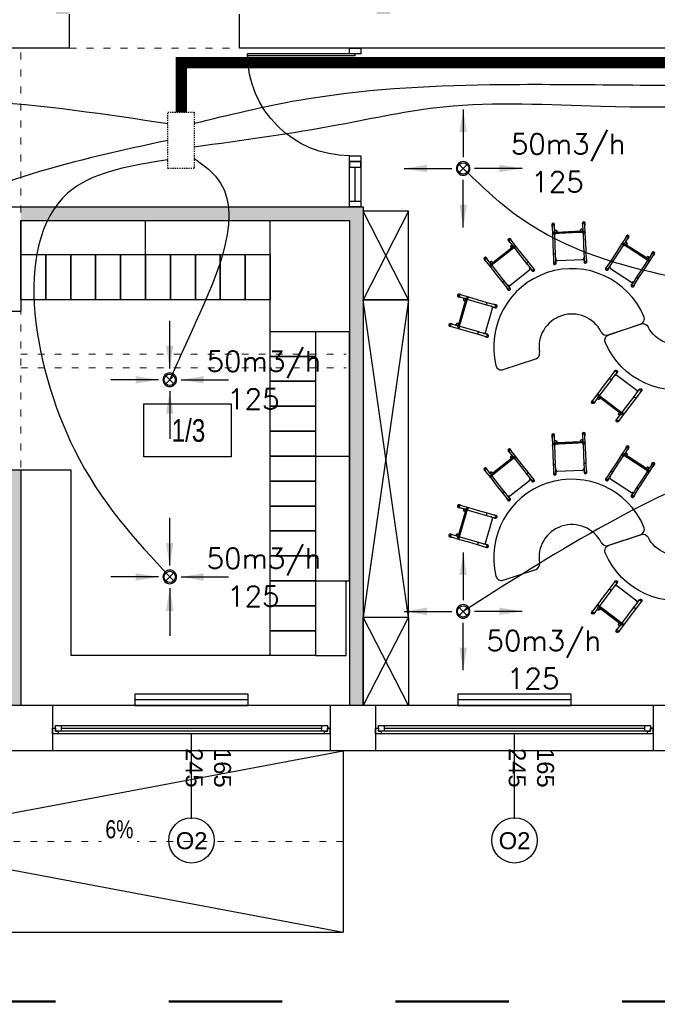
# Model space of a CAD drawing. Header units: millimetres. Extents: x 3698380 to 4312681, y 939872 to 1104488.
# Tile 79 of 93: x 4193178 to 4198804, y 1039194 to 1047880. Entities that reach past the tile are written whole.
import ezdxf
from ezdxf.enums import TextEntityAlignment as Align

# ---------------------------------------------------------------- set-up
doc = ezdxf.new("R2010")
doc.units = ezdxf.units.MM
doc.header["$LTSCALE"] = 10
doc.linetypes.add('1', pattern=[2, 1, -1])
doc.linetypes.add('ACAD_ISO03W100', pattern=[30, 12, -18])
for name, color, linetype in [('! IS_GAZ_opisy', 7, 'Continuous'), ('_wytyczne ele', 6, 'Continuous'), ('A_bloki', 252, 'Continuous'), ('A_kreskowanie', 8, 'Continuous'), ('A_opis', 6, 'Continuous'), ('A_opis_pom', 3, 'Continuous'), ('A_sc_istn', 252, 'Continuous'), ('A_sc_proj', 2, 'Continuous'), ('A_stolarka', 252, 'Continuous'), ('A_wymiary', 1, 'Continuous'), ('FLUID-N1', 7, 'Continuous'), ('FLUID-N1-200-ARRGR', 7, 'Continuous'), ('FLUID-W1', 7, 'Continuous'), ('FLUID-W1-200-ARRGR', 7, 'Continuous'), ('Went_wywiew', 1, '1')]:
    doc.layers.add(name, color=color, linetype=linetype)
for name, color, linetype, lineweight in [('0 20 cienka', 8, 'Continuous', 20), ('HVAC_n1', 5, 'Continuous', 30), ('HVAC_opis_woda', 4, 'Continuous', 13), ('HVAC_w1', 1, 'Continuous', 30), ('HVAC_zakres_opracowania', 1, '1', 50)]:
    doc.layers.add(name, color=color, linetype=linetype, lineweight=lineweight)
doc.styles.add('FDBES', font='simplex.shx')
doc.styles.add('OPIS1', font='ROMANS.SHX', dxfattribs={"width": 0.8})
doc.styles.get("Standard").update_dxf_attribs({"font": 'arial.ttf'})
doc.styles.add('Strzałki', font='ic-isocp.shx', dxfattribs={"width": 0.8})
doc.linetypes.add('TRACKS', pattern='A,0.15,[130,ltypeshp.shx,S=0.25,R=0,X=0,Y=0],0.15', length=0.3)
doc.dimstyles.new('FDBES', dxfattribs={"dimscale": 50, "dimtxt": 4, "dimasz": 2.5, "dimexe": 0.8, "dimexo": 2, "dimgap": 1, "dimtad": 1, "dimdsep": 46, "dimtxsty": 'FDBES', "dimcen": 2.5, "dimclrd": 4, "dimclre": 5, "dimadec": 0, "dimazin": 0, "dimtfac": 1, "dimtmove": 0, "dimatfit": 3, "dimfxl": 1, "dimarcsym": 0})

# ---------------------------------------------------------------- blocks, each defined once
blk = doc.blocks.new('*U462')
at = {"color": 252}
for p, q in [((-95, 20), (-100, 20)), ((-97.5, 15), (-97.5, 17.5)), ((-97.5, 17.5), (-95, 17.5)), ((-92.5, 17.5), (-97.5, 17.5)), ((-97.5, 17.5), (-97.5, 12.5)), ((-95, 17.5), (-95, 20)), ((140, 20), (-95, 20)), ((-92.5, 12.5), (-92.5, 17.5)), ((137.5, 17.5), (-92.5, 17.5)), ((142.5, 17.5), (137.5, 17.5)), ((137.5, 17.5), (137.5, 12.5)), ((145, 20), (140, 20)), ((140, 20), (140, 17.5)), ((140, 17.5), (142.5, 17.5)), ((142.5, 17.5), (142.5, 15)), ((142.5, 12.5), (142.5, 17.5)), ((-100, 15), (-97.5, 15)), ((-97.5, 12.5), (-92.5, 12.5)), ((-92.5, 15), (137.5, 15)), ((-92.5, 12.5), (137.5, 12.5)), ((-92.5, 12.5), (137.5, 12.5)), ((137.5, 12.5), (142.5, 12.5)), ((142.5, 15), (145, 15))]:
    blk.add_line(p, q, dxfattribs=at)
for points in [[(-100, 20), (-100, 15), (-97.5, 15)], [(145, 20), (145, 14.99), (142.5, 15)]]:
    blk.add_lwpolyline(points, dxfattribs=at)
blk = doc.blocks.new('*U338')
at = {"color": 252}
blk.add_lwpolyline([(75, 0), (0, 0)], dxfattribs=at)
for tag, p in [('S', (30, 5)), ('H', (30, -20))]:
    blk.add_attdef(tag, text='', height=15, dxfattribs=at).set_placement(p, align=Align.CENTER)
blk = doc.blocks.new('jndf')
at = {"layer": 'A_stolarka', "ltscale": 2}
for p, q in [((6685.7, -1555593.7), (6685.7, -1556543.7)), ((6685.7, -1555593.7), (6705.7, -1555593.7)), ((6705.7, -1555593.7), (6705.7, -1556543.7))]:
    blk.add_line(p, q, dxfattribs=at)
for points in [[(5755.7, -1555643.7), (5805.7, -1555643.7), (5805.7, -1555543.7), (5755.7, -1555543.7)], [(6705.7, -1555643.7), (6755.7, -1555643.7), (6755.7, -1555543.7), (6705.7, -1555543.7)]]:
    blk.add_lwpolyline(points, close=True, dxfattribs=at)
blk.add_arc((6705.7, -1555643.7), 900, 180, 270, dxfattribs=at)
blk = doc.blocks.new('Stolik banan - czerwony - wys_ 53 cm-1783507-0 PARTER')
at = {"layer": 'A_bloki'}
for p, q in [((-33.64, 69.19), (-63.82, 69.19)), ((63.79, 69.19), (33.62, 69.19))]:
    blk.add_line(p, q, dxfattribs=at)
for centre, radius, start, end in [((-63.82, 64.19), 5, 90, 184.4808), ((-0.01, 69.19), 69, 184.4808, 355.5192), ((-33.64, 64.19), 5, 8.45652, 90), ((-0.01, 69.19), 29, 188.45652, 351.54348), ((33.62, 64.19), 5, 90, 171.54348), ((63.79, 64.19), 5, 355.5192, 90)]:
    blk.add_arc(centre, radius, start, end, dxfattribs=at)
blk = doc.blocks.new('Krzesełko 38 cm - Czerwony-V99-0 PARTER')
at = {"layer": 'A_bloki'}
for p, q in [((-14.75, 7.01), (-14.75, 5.8)), ((-14.5, 5.8), (-14.5, -1.97)), ((-13.5, 0), (-8.5, 0)), ((-12.5, 1), (-12.5, 5.8)), ((-12.5, 1), (-12.5, 0)), ((-12.25, 5.8), (-12.25, 7.01)), ((-10.5, 0.06), (-10.5, 1)), ((10.5, 0.11), (-10.5, 0.11)), ((-8.5, 0), (8.5, 0)), ((8.5, 0), (13.5, 0)), ((10.5, 1), (10.5, 0.06)), ((12.25, 7.01), (12.25, 5.8)), ((12.5, 5.8), (12.5, 1)), ((12.5, 0), (12.5, 1)), ((14.5, -1.97), (14.5, 5.8)), ((14.75, 5.8), (14.75, 7.01)), ((-14.5, -1.97), (-14.5, -9.97)), ((-13.5, 0), (-13.5, -1)), ((-8.5, -1), (-13.5, -1)), ((-12.5, -1.97), (-12.5, -1)), ((-12.5, -1.05), (-12.5, -1.89)), ((-12.5, -19.79), (-12.5, -1.89)), ((8.5, -1), (-8.5, -1)), ((13.5, -1), (8.5, -1)), ((12.5, -1), (12.5, -1.97)), ((12.5, -1.89), (12.5, -1.05)), ((12.5, -1.89), (12.5, -19.79)), ((13.5, -1), (13.5, 0)), ((14.5, -9.97), (14.5, -1.97)), ((-14.5, -9.97), (-14.5, -17.97)), ((14.5, -17.97), (14.5, -9.97)), ((-14.75, -25.73), (-14.75, -26.94)), ((-14.5, -17.97), (-14.5, -26.94)), ((-12.5, -19.11), (-12.5, -17.97)), ((-12.5, -19.98), (-12.5, -19.79)), ((-12.5, -22.92), (-12.5, -19.98)), ((-12.5, -26.94), (-12.5, -22.92)), ((-12.25, -26.94), (-12.25, -25.73)), ((-11.14, -24.82), (11.14, -24.82)), ((12.25, -25.73), (12.25, -26.94)), ((12.5, -17.97), (12.5, -19.11)), ((12.5, -19.79), (12.5, -19.98)), ((12.5, -19.98), (12.5, -22.92)), ((12.5, -22.92), (12.5, -26.94)), ((14.5, -26.94), (14.5, -17.97)), ((14.75, -26.94), (14.75, -25.73))]:
    blk.add_line(p, q, dxfattribs=at)
at = {"layer": 'A_bloki', "flags": 128}
for points in [[(-12.5, -22.92), (-12.46, -23.34), (-12.32, -23.74), (-12.11, -24.1), (-11.83, -24.41), (-11.49, -24.66)], [(11.49, -24.66), (11.83, -24.41), (12.11, -24.1), (12.32, -23.74), (12.46, -23.34), (12.5, -22.92)]]:
    blk.add_lwpolyline(points, dxfattribs=at)
at = {"layer": 'A_bloki'}
for centre, radius, start, end in [((-11.5, 1), 1, 0, 180), ((-11.5, 1), 1, 135, 180), ((-11.5, 1), 1, 180, 255), ((-11.5, 1), 1, 180, 360), ((-11.5, 1), 1, 30, 120), ((-11.5, 1), 1, 300, 0), ((-11.5, 1), 1, 0, 15), ((11.5, 1), 1, 360, 180), ((11.5, 1), 1, 120, 180), ((11.5, 1), 1, 180, 240), ((11.5, 1), 1, 180, 360), ((11.5, 1), 1, 360, 105), ((11.5, 1), 1, 270, 360), ((-10.5, -1.89), 2, 155.58201, 180), ((10.5, -1.89), 2, 0, 24.41799)]:
    blk.add_arc(centre, radius, start, end, dxfattribs=at)
for centre, major_axis, start_param, end_param in [((-13.5, 7.01), (-1.25, 0), 3.141593, 6.283185), ((-13.5, 7.01), (1.25, 0), 3.141593, 3.403392), ((-13.5, 5.8), (1.25, 0), 0, 3.141593), ((-13.5, 5.8), (1.25, 0), 3.141593, 3.77396), ((-13.5, 5.8), (-1, 0), 3.141593, 6.283185), ((-13.5, 5.8), (1.25, 0), 5.650818, 6.283185), ((-13.5, 7.01), (-1.25, 0), 2.879793, 3.141593), ((13.5, 7.01), (-1.25, 0), 3.141593, 6.283185), ((13.5, 7.01), (1.25, 0), 3.141593, 3.403392), ((13.5, 5.8), (1.25, 0), 0, 3.141593), ((13.5, 5.8), (1.25, 0), 3.141593, 3.77396), ((13.5, 5.8), (-1, 0), 3.141593, 6.283185), ((13.5, 5.8), (1.25, 0), 5.650818, 6.283185), ((13.5, 7.01), (-1.25, 0), 2.879793, 3.141593), ((-13.5, -25.73), (1.25, 0), 2.509225, 3.141593), ((-13.5, -25.73), (1.25, 0), 3.141593, 6.283185), ((-13.5, -25.73), (1.25, 0), 0, 0.632368), ((13.5, -25.73), (1.25, 0), 2.509225, 3.141593), ((13.5, -25.73), (1.25, 0), 3.141593, 6.283185), ((13.5, -25.73), (1.25, 0), 0, 0.632368), ((-13.5, -26.94), (-1.25, 0), 6.021386, 6.283185), ((-13.5, -26.94), (-1.25, 0), 0, 3.141593), ((-13.5, -26.94), (1.25, 0), 0, 0.261799), ((13.5, -26.94), (-1.25, 0), 6.100199, 6.283185), ((13.5, -26.94), (-1.25, 0), 0, 3.141593), ((13.5, -26.94), (1.25, 0), 0, 0.261799)]:
    blk.add_ellipse(centre, major_axis=major_axis, ratio=0.970296, start_param=start_param, end_param=end_param, dxfattribs=at)
for points, knots in [([(-12.5, 1), (-12.5, 1.09), (-12.48, 1.22), (-12.43, 1.38), (-12.38, 1.48), (-12.33, 1.56), (-12.28, 1.63), (-12.24, 1.68), (-12.21, 1.71)], [0, 0, 0, 0, 0.0833333, 0.125, 0.1666667, 0.1875, 0.2083333, 0.25, 0.25, 0.25, 0.25]), ([(-11.76, 0.03), (-11.8, 0.05), (-11.88, 0.07), (-12, 0.13), (-12.09, 0.19), (-12.16, 0.25), (-12.22, 0.31), (-12.3, 0.39), (-12.36, 0.48), (-12.4, 0.56), (-12.43, 0.64), (-12.48, 0.78), (-12.5, 0.91), (-12.5, 1)], [0.5833333, 0.5833333, 0.5833333, 0.5833333, 0.625, 0.6666667, 0.7083333, 0.7291667, 0.75, 0.7916667, 0.8333333, 0.8541667, 0.875, 0.9166667, 1, 1, 1, 1]), ([(-12, 1.87), (-11.96, 1.89), (-11.88, 1.93), (-11.72, 1.98), (-11.5, 2.01), (-11.28, 1.98), (-11.12, 1.93), (-11.04, 1.89), (-11, 1.87)], [0.3333333, 0.3333333, 0.3333333, 0.3333333, 0.375, 0.4166667, 0.5, 0.5833333, 0.625, 0.6666667, 0.6666667, 0.6666667, 0.6666667]), ([(-10.5, 1), (-10.5, 0.91), (-10.52, 0.78), (-10.57, 0.62), (-10.62, 0.52), (-10.67, 0.44), (-10.72, 0.37), (-10.78, 0.31), (-10.84, 0.25), (-10.91, 0.19), (-10.96, 0.16), (-11, 0.13)], [0, 0, 0, 0, 0.0833333, 0.125, 0.1666667, 0.1875, 0.2083333, 0.25, 0.2708333, 0.2916667, 0.3333333, 0.3333333, 0.3333333, 0.3333333]), ([(10.5, 1), (10.5, 1.09), (10.52, 1.22), (10.57, 1.38), (10.62, 1.48), (10.67, 1.56), (10.72, 1.63), (10.78, 1.69), (10.84, 1.75), (10.91, 1.81), (10.96, 1.84), (11, 1.87)], [0, 0, 0, 0, 0.0833333, 0.125, 0.1666667, 0.1875, 0.2083333, 0.25, 0.2708333, 0.2916667, 0.3333333, 0.3333333, 0.3333333, 0.3333333]), ([(11, 0.13), (10.96, 0.16), (10.91, 0.19), (10.84, 0.25), (10.78, 0.31), (10.7, 0.39), (10.64, 0.48), (10.6, 0.56), (10.57, 0.64), (10.52, 0.78), (10.5, 0.91), (10.5, 1)], [0.6666667, 0.6666667, 0.6666667, 0.6666667, 0.7083333, 0.7291667, 0.75, 0.7916667, 0.8333333, 0.8541667, 0.875, 0.9166667, 1, 1, 1, 1]), ([(11.06, 0.03), (11.01, 0.04), (10.83, 0.09), (10.64, 0.11), (10.5, 0.11)], [0.4285714, 0.4285714, 0.4285714, 0.4285714, 0.5714286, 1, 1, 1, 1]), ([(11.5, 2), (11.59, 2), (11.72, 1.98), (11.88, 1.93), (11.96, 1.89), (12, 1.87)], [0.5, 0.5, 0.5, 0.5, 0.5833333, 0.625, 0.6666667, 0.6666667, 0.6666667, 0.6666667]), ([(12.5, 1), (12.5, 0.91), (12.48, 0.78), (12.43, 0.62), (12.38, 0.52), (12.33, 0.44), (12.28, 0.37), (12.22, 0.31), (12.16, 0.25), (12.09, 0.19), (12, 0.13), (11.88, 0.07), (11.72, 0.02), (11.59, 0), (11.5, 0)], [0, 0, 0, 0, 0.0833333, 0.125, 0.1666667, 0.1875, 0.2083333, 0.25, 0.2708333, 0.2916667, 0.3333333, 0.375, 0.4166667, 0.5, 0.5, 0.5, 0.5]), ([(12.21, 1.71), (12.24, 1.68), (12.3, 1.61), (12.36, 1.52), (12.4, 1.44), (12.43, 1.36), (12.48, 1.22), (12.5, 1.09), (12.5, 1)], [0.75, 0.75, 0.75, 0.75, 0.7916667, 0.8333333, 0.8541667, 0.875, 0.9166667, 1, 1, 1, 1]), ([(-14.5, -1.97), (-14.5, -1.9), (-14.48, -1.8), (-14.43, -1.67), (-14.37, -1.58), (-14.3, -1.49), (-14.21, -1.41), (-14.11, -1.35), (-13.97, -1.27), (-13.76, -1.2), (-13.5, -1.18), (-13.24, -1.2), (-13.03, -1.27), (-12.89, -1.35), (-12.79, -1.41), (-12.7, -1.49), (-12.63, -1.58), (-12.57, -1.67), (-12.52, -1.8), (-12.5, -1.9), (-12.5, -1.97)], [0, 0, 0, 0, 0.083333, 0.125, 0.166667, 0.208333, 0.25, 0.291667, 0.333333, 0.416667, 0.5, 0.583333, 0.666667, 0.708333, 0.75, 0.791667, 0.833333, 0.875, 0.916667, 1, 1, 1, 1]), ([(12.5, -1.97), (12.5, -1.9), (12.52, -1.8), (12.57, -1.67), (12.63, -1.58), (12.7, -1.49), (12.79, -1.41), (12.89, -1.35), (13.03, -1.27), (13.24, -1.2), (13.5, -1.18), (13.76, -1.2), (13.97, -1.27), (14.11, -1.35), (14.21, -1.41), (14.3, -1.49), (14.37, -1.58), (14.43, -1.67), (14.48, -1.8), (14.5, -1.9), (14.5, -1.97)], [0, 0, 0, 0, 0.083333, 0.125, 0.166667, 0.208333, 0.25, 0.291667, 0.333333, 0.416667, 0.5, 0.583333, 0.666667, 0.708333, 0.75, 0.791667, 0.833333, 0.875, 0.916667, 1, 1, 1, 1]), ([(-14.5, -17.97), (-14.5, -18.04), (-14.48, -18.14), (-14.43, -18.27), (-14.37, -18.36), (-14.3, -18.44), (-14.21, -18.52), (-14.11, -18.59), (-13.97, -18.67), (-13.76, -18.73), (-13.5, -18.76), (-13.24, -18.73), (-13.03, -18.67), (-12.89, -18.59), (-12.79, -18.52), (-12.7, -18.44), (-12.63, -18.36), (-12.57, -18.27), (-12.52, -18.14), (-12.5, -18.04), (-12.5, -17.97)], [0, 0, 0, 0, 0.083333, 0.125, 0.166667, 0.208333, 0.25, 0.291667, 0.333333, 0.416667, 0.5, 0.583333, 0.666667, 0.708333, 0.75, 0.791667, 0.833333, 0.875, 0.916667, 1, 1, 1, 1]), ([(-11.57, -24.61), (-11.57, -24.61), (-11.58, -24.6), (-11.6, -24.59), (-11.61, -24.58), (-11.63, -24.57), (-11.64, -24.56), (-11.66, -24.55), (-11.67, -24.54), (-11.68, -24.53), (-11.7, -24.52), (-11.71, -24.51), (-11.73, -24.5), (-11.74, -24.49), (-11.76, -24.47), (-11.79, -24.45), (-11.82, -24.42), (-11.86, -24.39), (-11.91, -24.34), (-11.94, -24.31), (-11.96, -24.29)], [0, 0, 0, 0, 0.071429, 0.107143, 0.142857, 0.178571, 0.214286, 0.25, 0.285714, 0.321429, 0.357143, 0.392857, 0.428571, 0.464286, 0.5, 0.571429, 0.642857, 0.714286, 0.857143, 1, 1, 1, 1]), ([(-11.49, -24.66), (-11.46, -24.67), (-11.43, -24.69), (-11.39, -24.71), (-11.36, -24.72), (-11.35, -24.73), (-11.33, -24.74), (-11.31, -24.75), (-11.29, -24.76), (-11.28, -24.76), (-11.26, -24.77), (-11.24, -24.78), (-11.23, -24.78), (-11.21, -24.79), (-11.19, -24.8), (-11.18, -24.8), (-11.16, -24.81), (-11.15, -24.81), (-11.15, -24.81), (-11.14, -24.82), (-11.14, -24.82), (-11.14, -24.82), (-11.14, -24.81)], [0, 0, 0, 0, 0.1428571, 0.2142857, 0.25, 0.2857143, 0.3214286, 0.3571429, 0.3928571, 0.4285714, 0.4642857, 0.5, 0.5357143, 0.5714286, 0.6071429, 0.6428571, 0.6785714, 0.7142857, 0.75, 0.7857143, 0.8214286, 0.8571429, 0.8571429, 0.8571429, 0.8571429]), ([(11.14, -24.81), (11.14, -24.82), (11.14, -24.82), (11.14, -24.82), (11.15, -24.81), (11.15, -24.81), (11.16, -24.81), (11.18, -24.8), (11.19, -24.8), (11.21, -24.79), (11.23, -24.78), (11.24, -24.78), (11.26, -24.77), (11.28, -24.76), (11.29, -24.76), (11.31, -24.75), (11.33, -24.74), (11.35, -24.73), (11.36, -24.72), (11.39, -24.71), (11.43, -24.69), (11.46, -24.67), (11.49, -24.66)], [0.1428571, 0.1428571, 0.1428571, 0.1428571, 0.1785714, 0.2142857, 0.25, 0.2857143, 0.3214286, 0.3571429, 0.3928571, 0.4285714, 0.4642857, 0.5, 0.5357143, 0.5714286, 0.6071429, 0.6428571, 0.6785714, 0.7142857, 0.75, 0.7857143, 0.8571429, 1, 1, 1, 1]), ([(11.96, -24.29), (11.94, -24.31), (11.91, -24.34), (11.86, -24.39), (11.82, -24.42), (11.79, -24.45), (11.76, -24.47), (11.74, -24.49), (11.73, -24.5), (11.71, -24.51), (11.7, -24.52), (11.68, -24.53), (11.67, -24.54), (11.66, -24.55), (11.64, -24.56), (11.63, -24.57), (11.61, -24.58), (11.6, -24.59), (11.58, -24.6), (11.57, -24.61), (11.57, -24.61)], [0, 0, 0, 0, 0.142857, 0.285714, 0.357143, 0.428571, 0.5, 0.535714, 0.571429, 0.607143, 0.642857, 0.678571, 0.714286, 0.75, 0.785714, 0.821429, 0.857143, 0.892857, 0.928571, 1, 1, 1, 1]), ([(12.5, -17.97), (12.5, -18.04), (12.52, -18.14), (12.57, -18.27), (12.63, -18.36), (12.7, -18.44), (12.79, -18.52), (12.89, -18.59), (13.03, -18.67), (13.24, -18.73), (13.5, -18.76), (13.76, -18.73), (13.97, -18.67), (14.11, -18.59), (14.21, -18.52), (14.3, -18.44), (14.37, -18.36), (14.43, -18.27), (14.48, -18.14), (14.5, -18.04), (14.5, -17.97)], [0, 0, 0, 0, 0.083333, 0.125, 0.166667, 0.208333, 0.25, 0.291667, 0.333333, 0.416667, 0.5, 0.583333, 0.666667, 0.708333, 0.75, 0.791667, 0.833333, 0.875, 0.916667, 1, 1, 1, 1])]:
    blk.add_open_spline(points, degree=3, knots=knots, dxfattribs=at)
for points in [[(-10.5, 0.11), (-10.55, 0.11), (-10.64, 0.11), (-10.78, 0.09), (-10.92, 0.07), (-11.01, 0.04), (-11.06, 0.03)], [(-10.79, 1.71), (-10.76, 1.68), (-10.7, 1.61), (-10.66, 1.54), (-10.63, 1.5)], [(-10.53, 1.26), (-10.51, 1.18), (-10.5, 1.09), (-10.5, 1)]]:
    blk.add_open_spline(points, degree=3, dxfattribs=at)
blk = doc.blocks.new('CFU')
at = {"layer": 'A_bloki'}
for p, q in [((64155.5, -676318), (64555.5, -675538)), ((64155.5, -675538), (64555.5, -676318))]:
    blk.add_line(p, q, dxfattribs=at)
blk.add_lwpolyline([(64555.5, -676318), (64155.5, -676318), (64155.5, -675538), (64555.5, -675538)], close=True, dxfattribs=at)
blk = doc.blocks.new('NJIOVGYGV')
at = {"layer": 'A_bloki'}
for p, q in [((64155.5, -679118), (64555.5, -676318)), ((64155.5, -676318), (64555.5, -679118))]:
    blk.add_line(p, q, dxfattribs=at)
blk.add_lwpolyline([(64155.5, -676318), (64555.5, -676318), (64555.5, -679118), (64155.5, -679118)], close=True, dxfattribs=at)
blk = doc.blocks.new('d')
at = {"layer": 'A_kreskowanie', "ltscale": 2}
h = blk.add_hatch(color=252, dxfattribs=at)
h.dxf.hatch_style = 1
h.paths.add_polyline_path([(3731432.76, 791007.02), (3731312.76, 791007.02), (3731312.76, 789647.02), (3731432.76, 789647.02)])
h.paths.add_polyline_path([(3732874.74, 789327.02), (3732874.74, 789347.02), (3731432.76, 789347.02), (3731432.76, 789227.02), (3732874.74, 789227.02)])
h.paths.add_polyline_path([(3732754.74, 789227.02), (3732634.74, 789227.02), (3732634.74, 789127.02), (3732754.74, 789127.02)])
h.paths.add_polyline_path([(3734281.53, 789347.02), (3733874.74, 789347.02), (3733874.74, 789227.02), (3734281.53, 789227.02)])
h.paths.add_polyline_path([(3734161.53, 791007.02), (3734041.53, 791007.02), (3734041.53, 790927.02), (3734041.53, 790357.02), (3734041.53, 789347.02), (3734161.53, 789347.02)])
h.paths.add_polyline_path([(3736381.9, 791007.02), (3736261.9, 791007.02), (3736261.9, 789347.02), (3735463.65, 789347.02), (3735314.74, 789347.02), (3735314.74, 789227.02), (3736381.9, 789227.02)])
h.paths.add_polyline_path([(3735583.65, 789227.02), (3735463.65, 789227.02), (3735463.65, 787727.02), (3735583.65, 787727.02)])
h.paths.add_polyline_path([(3732754.74, 788122.56), (3732634.74, 788122.56), (3732634.74, 787727.02), (3732754.74, 787727.02)])
h.paths.add_polyline_path([(3731432.76, 789527.02), (3731312.76, 789527.02), (3731312.76, 787727.02), (3731432.76, 787727.02)])
h.paths.add_polyline_path([(3730049.12, 787727.02), (3729235.08, 787727.02), (3729235.08, 787627.02), (3729285.08, 787627.02), (3729285.08, 787527.02, 0.0278424), (3729290.65, 787427.02), (3730049.12, 787427.02)])
h.paths.add_polyline_path([(3729285.08, 787527.02), (3729235.08, 787527.02), (3729235.08, 787427.02), (3729290.65, 787427.02, -0.0278424)], flags=17)
h.paths.add_polyline_path([(3729285.08, 787627.02), (3729235.08, 787627.02), (3729235.08, 787527.02), (3729285.08, 787527.02)], flags=17)
h.paths.add_polyline_path([(3729114.74, 784607.02), (3728714.74, 784607.02), (3728714.74, 783607.02), (3729114.74, 783607.02)])
h.paths.add_polyline_path([(3729220.66, 783607.02), (3729114.74, 783607.02), (3729114.74, 783487.02), (3729220.66, 783487.02)])
h.paths.add_polyline_path([(3729309.74, 783607.02), (3729220.66, 783607.02), (3729220.66, 783487.02), (3729309.74, 783487.02)])
h.paths.add_polyline_path([(3732204.74, 783607.02), (3730709.74, 783607.02), (3730709.74, 783487.02), (3732204.74, 783487.02)])
h.paths.add_polyline_path([(3732324.74, 783707.02), (3732204.74, 783707.02), (3732204.74, 781627.02), (3732324.74, 781627.02)])
h.paths.add_polyline_path([(3735344.74, 786027.02), (3735224.74, 786027.02), (3732324.74, 786027.02), (3732324.74, 785907.02), (3735224.74, 785907.02), (3735224.74, 781627.02), (3735344.74, 781627.02)])
h.paths.add_polyline_path([(3744114.74, 791127.02), (3735314.74, 791127.02), (3735314.74, 791007.02), (3744114.74, 791007.02)])
h.paths.add_polyline_path([(3740100.05, 791007.02), (3739980.05, 791007.02), (3739980.05, 787727.02), (3740100.05, 787727.02)])
h.paths.add_polyline_path([(3742214.74, 791007.02), (3742094.74, 791007.02), (3742094.74, 787727.02), (3742214.74, 787727.02)])
h.paths.add_polyline_path([(3727024.74, 793327.02), (3726904.74, 793327.02), (3726904.74, 789127.02), (3727024.74, 789127.02)])
at = {"layer": '0 20 cienka', "color": 252, "linetype": 'ACAD_ISO03W100', "ltscale": 0.5}
for p, q in [((3732754.74, 787427.02), (3734254.74, 787427.02)), ((3730909.74, 780427.02), (3735169.87, 780427.02))]:
    blk.add_line(p, q, dxfattribs=at)
for points in [[(3732324.74, 781627.02), (3732324.74, 787427.02)], [(3732324.74, 784727.02), (3735194.74, 784727.02)], [(3732324.74, 784607.02), (3735194.74, 784607.02)]]:
    blk.add_lwpolyline(points, dxfattribs=at)
at = {"layer": 'A_bloki', "color": 252, "linetype": 'Continuous'}
for p, q in [((3732324.74, 785607.02), (3732324.74, 785907.02)), ((3733424.74, 785607.02), (3733424.74, 785907.02)), ((3733424.74, 785607.02), (3733424.74, 785907.02)), ((3734524.74, 784846.58), (3734524.74, 785907.02)), ((3734924.74, 784927.02), (3735224.74, 784927.02)), ((3734924.74, 784927.02), (3735224.74, 784927.02)), ((3734924.74, 783827.02), (3735224.74, 783827.02)), ((3734924.74, 783827.02), (3735224.74, 783827.02)), ((3734924.74, 783827.02), (3735224.74, 783827.02)), ((3734924.74, 783827.02), (3735224.74, 783827.02)), ((3734924.74, 783827.02), (3735224.74, 783827.02)), ((3732324.74, 783707.02), (3732764.74, 783707.02)), ((3734924.74, 782727.02), (3735224.74, 782727.02)), ((3734924.74, 782727.02), (3735224.74, 782727.02)), ((3734924.74, 782727.02), (3735224.74, 782727.02)), ((3734524.74, 782067.02), (3732764.74, 782067.02)), ((3734924.74, 782067.02), (3735194.74, 782067.02))]:
    blk.add_line(p, q, dxfattribs=at)
for points in [[(3732324.74, 785207.02), (3732324.74, 785607.02), (3732544.74, 785607.02), (3732544.74, 785207.02)], [(3732544.74, 785207.02), (3732544.74, 785607.02), (3732764.74, 785607.02), (3732764.74, 785207.02)], [(3732764.74, 785207.02), (3732764.74, 785607.02), (3732984.74, 785607.02), (3732984.74, 785207.02)], [(3732984.74, 785207.02), (3732984.74, 785607.02), (3733204.74, 785607.02), (3733204.74, 785207.02)], [(3733204.74, 785207.02), (3733204.74, 785607.02), (3733424.74, 785607.02), (3733424.74, 785207.02)], [(3733424.74, 785207.02), (3733424.74, 785607.02), (3733644.74, 785607.02), (3733644.74, 785207.02)], [(3733644.74, 785207.02), (3733644.74, 785607.02), (3733864.74, 785607.02), (3733864.74, 785207.02)], [(3733864.74, 785207.02), (3733864.74, 785607.02), (3734084.74, 785607.02), (3734084.74, 785207.02)], [(3734084.74, 785207.02), (3734084.74, 785607.02), (3734304.74, 785607.02), (3734304.74, 785207.02)], [(3734304.74, 785207.02), (3734304.74, 785607.02), (3734524.74, 785607.02), (3734524.74, 785207.02)], [(3734524.74, 784927.02), (3734924.74, 784927.02), (3734924.74, 784707.02), (3734524.74, 784707.02)], [(3734524.74, 784707.02), (3734924.74, 784707.02), (3734924.74, 784487.02), (3734524.74, 784487.02)], [(3734524.74, 784487.02), (3734924.74, 784487.02), (3734924.74, 784267.02), (3734524.74, 784267.02)], [(3734524.74, 784267.02), (3734924.74, 784267.02), (3734924.74, 784047.02), (3734524.74, 784047.02)], [(3734524.74, 784047.02), (3734924.74, 784047.02), (3734924.74, 783827.02), (3734524.74, 783827.02)], [(3734524.74, 783827.02), (3734924.74, 783827.02), (3734924.74, 783607.02), (3734524.74, 783607.02)], [(3734524.74, 783607.02), (3734924.74, 783607.02), (3734924.74, 783387.02), (3734524.74, 783387.02)], [(3734524.74, 783387.02), (3734924.74, 783387.02), (3734924.74, 783167.02), (3734524.74, 783167.02)], [(3734524.74, 783167.02), (3734924.74, 783167.02), (3734924.74, 782947.02), (3734524.74, 782947.02)], [(3734524.74, 782947.02), (3734924.74, 782947.02), (3734924.74, 782727.02), (3734524.74, 782727.02)], [(3734524.74, 782727.02), (3734924.74, 782727.02), (3734924.74, 782507.02), (3734524.74, 782507.02)], [(3734524.74, 782507.02), (3734924.74, 782507.02), (3734924.74, 782287.02), (3734524.74, 782287.02)], [(3734524.74, 782287.02), (3734924.74, 782287.02), (3734924.74, 782067.02), (3734524.74, 782067.02)]]:
    blk.add_lwpolyline(points, close=True, dxfattribs=at)
for points in [[(3735224.74, 783827.02), (3735224.74, 784927.02)], [(3735224.74, 782727.02), (3735224.74, 783827.02)], [(3732764.74, 783707.02), (3732764.74, 782067.02)], [(3735194.74, 782067.02), (3735194.74, 782727.02)]]:
    blk.add_lwpolyline(points, dxfattribs=at)
at = {"layer": 'A_opis_pom', "color": 252, "ltscale": 2}
blk.add_lwpolyline([(3733410.74, 784286.87), (3734179.67, 784286.87), (3734179.67, 783821.45), (3733410.74, 783821.45)], close=True, dxfattribs=at)
at = {"layer": 'A_sc_istn', "color": 252}
for points in [[(3732754.74, 787427.02), (3731149.12, 787427.02)], [(3738835.51, 787427.02), (3734254.74, 787427.02)], [(3748199.74, 781627.02), (3730709.74, 781627.02)], [(3732604.74, 781627.02), (3732604.74, 781227.02)], [(3735054.74, 781627.02), (3735054.74, 781227.02)], [(3735454.74, 781627.02), (3735454.74, 781227.02)], [(3737904.74, 781627.02), (3737904.74, 781227.02)], [(3748199.74, 781227.02), (3730709.74, 781227.02)]]:
    blk.add_lwpolyline(points, dxfattribs=at)
for points in [[(3734329.74, 781727.02), (3733329.74, 781727.02), (3733329.74, 781627.02), (3734329.74, 781627.02)], [(3737179.74, 781727.02), (3736179.74, 781727.02), (3736179.74, 781627.02), (3737179.74, 781627.02)]]:
    blk.add_lwpolyline(points, close=True, dxfattribs=at)
at = {"layer": 'A_sc_istn', "color": 252, "linetype": 'TRACKS', "ltscale": 20}
for points in [[(3734329.74, 781677.02), (3733329.74, 781677.02)], [(3737179.74, 781677.02), (3736179.74, 781677.02)]]:
    blk.add_lwpolyline(points, dxfattribs=at)
at = {"layer": 'A_sc_istn', "color": 252}
for centre in [(3733831.05, 780437.26), (3736681.05, 780437.26)]:
    blk.add_circle(centre, 200, dxfattribs=at)
at = {"layer": 'A_sc_proj', "color": 252, "ltscale": 16}
for p, q in [((3732754.74, 787427.02), (3732754.74, 787727.02)), ((3734254.74, 787427.02), (3734254.74, 787727.02))]:
    blk.add_line(p, q, dxfattribs=at)
at = {"layer": 'A_sc_proj', "color": 252, "ltscale": 2}
for p, q in [((3732204.74, 786027.02), (3735344.74, 786027.02)), ((3735224.74, 786027.02), (3735344.74, 786027.02)), ((3732324.74, 785907.02), (3735224.74, 785907.02)), ((3732204.74, 785107.02), (3732324.74, 785107.02)), ((3732204.74, 783707.02), (3732324.74, 783707.02))]:
    blk.add_line(p, q, dxfattribs=at)
for points in [[(3735344.74, 786027.02), (3735344.74, 781627.02)], [(3732324.74, 785907.02), (3732324.74, 785107.02)], [(3735224.74, 785907.02), (3735224.74, 781627.02)], [(3732324.74, 783707.02), (3732324.74, 781627.02)]]:
    blk.add_lwpolyline(points, dxfattribs=at)
at = {"layer": 'A_stolarka', "color": 252, "ltscale": 2}
blk.add_line((3735274.74, 786077.02), (3735274.74, 786377.02), dxfattribs=at)
at = {"layer": 'A_stolarka', "color": 252}
for p, q in [((3730909.74, 780427.02), (3735169.87, 781227.02)), ((3735169.87, 781227.02), (3735169.87, 779627.02)), ((3730909.74, 780427.02), (3735169.87, 779627.02)), ((3729009.74, 779627.02), (3735169.87, 779627.02))]:
    blk.add_line(p, q, dxfattribs=at)
at = {"layer": 'A_stolarka', "color": 252, "ltscale": 2}
for points in [[(3735224.74, 786427.02), (3735224.74, 786377.02), (3735324.74, 786377.02), (3735324.74, 786427.02)], [(3735324.74, 786427.02), (3735324.74, 786027.02), (3735224.74, 786027.02), (3735224.74, 786427.02)], [(3735224.74, 786027.02), (3735224.74, 786077.02), (3735324.74, 786077.02), (3735324.74, 786027.02)]]:
    blk.add_lwpolyline(points, close=True, dxfattribs=at)
at = {"layer": 'A_bloki', "color": 252, "xscale": -1}
for name in ['CFU', 'NJIOVGYGV']:
    blk.add_blockref(name, (3799900.25, 1461524.98), dxfattribs=at)
at = {"layer": 'A_bloki', "color": 252}
for name, p, xscale, yscale, zscale, rotation in [('Krzesełko 38 cm - Czerwony-V99-0 PARTER', (3737159.85, 785804.59), 10, 10, 10, 2.530423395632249), ('Krzesełko 38 cm - Czerwony-V99-0 PARTER', (3736572.68, 785597.06), 9.999999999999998, 9.999999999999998, 9.999999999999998, 38.18098036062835), ('Krzesełko 38 cm - Czerwony-V99-0 PARTER', (3737755.4, 785631.12), 10, 10, 10, 327.0319375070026), ('Stolik banan - czerwony - wys_ 53 cm-1783507-0 PARTER', (3736969.19, 785447.3), 10.00000000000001, 10.00000000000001, 10.00000000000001, 198.3487556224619), ('Stolik banan - czerwony - wys_ 53 cm-1783507-0 PARTER', (3738335.71, 784442.52), -9.999999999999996, 9.999999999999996, 9.999999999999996, 18.34875562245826), ('Krzesełko 38 cm - Czerwony-V99-0 PARTER', (3736218.61, 785094.51), 9.999999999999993, 9.999999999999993, 9.999999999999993, 73.72347286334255), ('Krzesełko 38 cm - Czerwony-V99-0 PARTER', (3737523.06, 784276.85), -10, 10, 10, 142.9740383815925), ('Krzesełko 38 cm - Czerwony-V99-0 PARTER', (3737159.85, 783947.1), 10, 10, 10, 2.530423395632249), ('Krzesełko 38 cm - Czerwony-V99-0 PARTER', (3737755.4, 783773.63), 10, 10, 10, 327.0319375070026), ('Krzesełko 38 cm - Czerwony-V99-0 PARTER', (3736572.68, 783739.57), 9.999999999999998, 9.999999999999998, 9.999999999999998, 38.18098036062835), ('Stolik banan - czerwony - wys_ 53 cm-1783507-0 PARTER', (3736969.19, 783589.81), 10.00000000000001, 10.00000000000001, 10.00000000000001, 198.3487556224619), ('Krzesełko 38 cm - Czerwony-V99-0 PARTER', (3736218.61, 783237.01), 9.999999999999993, 9.999999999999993, 9.999999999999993, 73.72347286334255), ('Stolik banan - czerwony - wys_ 53 cm-1783507-0 PARTER', (3738335.71, 782585.02), -9.999999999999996, 9.999999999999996, 9.999999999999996, 18.34875562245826), ('Krzesełko 38 cm - Czerwony-V99-0 PARTER', (3737523.06, 782419.36), -10, 10, 10, 142.9740383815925)]:
    blk.add_blockref(name, p, dxfattribs=dict(at, xscale=xscale, yscale=yscale, zscale=zscale, rotation=rotation))
at = {"layer": 'A_bloki', "color": 252, "rotation": 180}
blk.add_blockref('CFU', (3799900.25, 106089.06), dxfattribs=at)
at = {"layer": 'A_sc_istn', "color": 252, "xscale": -10, "yscale": 10, "zscale": 10, "rotation": 180}
for p in [(3733604.74, 781576.99), (3736454.74, 781576.99)]:
    blk.add_blockref('*U462', p, dxfattribs=at)
at = {"layer": 'A_sc_istn', "color": 252, "linetype": 'ACAD_ISO03W100'}
ref = blk.add_blockref('*U338', (3733829.74, 781377), dxfattribs=dict(at, xscale=-10, yscale=10, zscale=10, rotation=90))
ref.add_attrib('S', '245', dxfattribs={"layer": '0', "color": 252, "height": 150, "rotation": 270}).set_placement((3733779.74, 781077), align=Align.CENTER)
ref.add_attrib('H', '165', dxfattribs={"layer": '0', "color": 252, "height": 150, "rotation": 270}).set_placement((3734029.74, 781077), align=Align.CENTER)
ref = blk.add_blockref('*U338', (3736679.74, 781377), dxfattribs=dict(at, xscale=-10, yscale=10, zscale=10, rotation=90))
ref.add_attrib('S', '245', dxfattribs={"layer": '0', "color": 252, "height": 150, "rotation": 270}).set_placement((3736629.74, 781077), align=Align.CENTER)
ref.add_attrib('H', '165', dxfattribs={"layer": '0', "color": 252, "height": 150, "rotation": 270}).set_placement((3736879.74, 781077), align=Align.CENTER)
at = {"layer": 'A_stolarka', "color": 252, "xscale": -1, "rotation": 270}
blk.add_blockref('jndf', (5290868.49, 780671.29), dxfattribs=at)
at = {"layer": 'A_sc_istn', "color": 252, "char_height": 300, "attachment_point": 7}
for insert in [(3733691.34, 780357.3), (3736541.34, 780357.3)]:
    blk.add_mtext_dynamic_manual_height_columns('{\\H0.5x;O2}', width=232.5953, gutter_width=12.5, heights=[0], dxfattribs=dict(at, insert=insert))
at = {"layer": 'A_opis', "color": 252, "insert": (3733194.36, 780534.24), "char_height": 160, "attachment_point": 5, "style": 'Strzałki', "bg_fill": 3, "box_fill_scale": 1.2, "bg_fill_color": 256, "bg_fill_transparency": 3932682}
blk.add_mtext('6%', dxfattribs=at)
at = {"layer": 'A_opis_pom', "color": 252, "insert": (3733803.73, 784051.7), "char_height": 200, "attachment_point": 5, "style": 'Strzałki', "bg_fill": 3, "box_fill_scale": 1.2, "bg_fill_color": 256, "bg_fill_transparency": 10554628}
blk.add_mtext('1/3', dxfattribs=at)
blk = doc.blocks.new('A$C77EF4F1D')
at = {"layer": 'HVAC_zakres_opracowania', "color": 2, "ltscale": 100}
blk.add_line((-1085.3, -14310.6), (16739.2, -14310.6), dxfattribs=at)
blk = doc.blocks.new('A$C625471DE')
at = {"layer": 'FLUID-W1', "color": 1, "linetype": 'Continuous', "lineweight": -3, "extrusion": (0, 0, -1)}
for p, q in [((55.54, 55.54, 5.2), (48.46, 48.46, 5.2)), ((55.54, 48.46, 5.2), (48.46, 55.54, 5.2))]:
    blk.add_line(p, q, dxfattribs=at)
at = {"layer": 'FLUID-W1', "color": 1, "linetype": 'Continuous', "extrusion": (0, 0, -1)}
blk.add_ellipse((52, 52, 5.2), major_axis=(4.24, -4.24), ratio=1, start_param=2.35619449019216, end_param=8.639379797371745, dxfattribs=at)
at = {"layer": 'FLUID-W1', "color": 1, "linetype": 'Continuous'}
blk.add_ellipse((52, 52, 5.2), major_axis=(-3.54, -3.54), ratio=1, start_param=2.356194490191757, end_param=8.639379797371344, dxfattribs=at)
at = {"layer": 'FLUID-W1-200-ARRGR', "color": 1}
for points in [[(52, 62), (52, 104)], [(42, 52), (0, 52)], [(62, 52), (104, 52)], [(52, 42), (52, 0)]]:
    blk.add_leader(points, dimstyle='FDBES', override={"dimscale": 8, "dimclrd": 1}, dxfattribs=at)
blk = doc.blocks.new('A$C6254716E')
at = {"layer": 'FLUID-N1', "color": 5, "linetype": 'Continuous', "lineweight": -3, "extrusion": (0, 0, -1)}
for p, q in [((48.46, 48.46, 5.2), (55.54, 55.54, 5.2)), ((48.46, 55.54, 5.2), (55.54, 48.46, 5.2))]:
    blk.add_line(p, q, dxfattribs=at)
at = {"layer": 'FLUID-N1', "color": 5, "linetype": 'Continuous', "extrusion": (0, 0, -1)}
blk.add_ellipse((52, 52, 5.2), major_axis=(-4.24, 4.24), ratio=1, start_param=2.35619449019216, end_param=8.639379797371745, dxfattribs=at)
at = {"layer": 'FLUID-N1', "color": 5, "linetype": 'Continuous'}
blk.add_ellipse((52, 52, 5.2), major_axis=(3.54, 3.54), ratio=1, start_param=2.356194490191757, end_param=8.639379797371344, dxfattribs=at)
at = {"layer": 'FLUID-N1-200-ARRGR', "color": 5}
for points in [[(52, 104), (52, 62)], [(0, 52), (42, 52)], [(104, 52), (62, 52)], [(52, 0), (52, 42)]]:
    blk.add_leader(points, dimstyle='FDBES', override={"dimscale": 8, "dimclrd": 5}, dxfattribs=at)

msp = doc.modelspace()

# ---------------------------------------------------------------- block references
at = {"layer": 'A_wymiary'}
msp.add_blockref('d', (460863.5, 260202.7), dxfattribs=at)

# ---------------------------------------------------------------- next in the draw order: linework, layer by layer
at = {"layer": 'HVAC_n1', "ltscale": 2}
for points in [[(4203052.3, 1044613.5), (4200066.9, 1045416.5), (4197561.2, 1046153.2), (4197091.4, 1046567.6)], [(4203052.3, 1044487.1), (4199512.7, 1043962.6), (4197091.4, 1042660.3)]]:
    msp.add_spline(points, degree=3, dxfattribs=at)
at = {"layer": 'HVAC_w1', "ltscale": 2, "const_width": 100}
msp.add_lwpolyline([(4194605.7, 1047063.4), (4194605.7, 1047499.8), (4203434.1, 1047499.8), (4203434.1, 1049038.1)], dxfattribs=at)
at = {"layer": 'HVAC_w1', "ltscale": 2}
for points in [[(4194717.9, 1046758.4), (4195995.5, 1046954.6), (4196915.8, 1047111.5), (4198307.4, 1047117.1), (4202469.1, 1047076.2), (4204001.3, 1047170.7), (4204817.5, 1048936.7), (4204037.7, 1050394.5)], [(4194717.9, 1046965.6), (4195642, 1047170.2), (4197326.2, 1047307), (4199437.8, 1047307), (4202258.8, 1047296.1), (4202605.8, 1047285.3), (4202668.4, 1048644), (4202572.2, 1049701.8), (4202801.1, 1049853.7)], [(4194484.8, 1046961.3), (4192776.4, 1047165.6), (4190865.6, 1046691.3), (4190716.2, 1046441.9)], [(4194484.8, 1046814.4), (4192147, 1046012.7), (4190679.3, 1044093.6), (4190716.2, 1042634.2)], [(4194717.9, 1046655), (4194906.6, 1046499.1), (4194730.7, 1045208.8), (4194502, 1044703)], [(4194484.8, 1046644.7), (4193650.5, 1046388.6), (4193661.6, 1044084.6), (4194502, 1042964)]]:
    msp.add_spline(points, degree=3, dxfattribs=at)
at = {"layer": 'Went_wywiew'}
msp.add_lwpolyline([(4194717.9, 1047063.4), (4194717.9, 1046566.2), (4194484.8, 1046566.2), (4194484.8, 1047063.4)], close=True, dxfattribs=at)

# ---------------------------------------------------------------- next in the draw order: block references
at = {"layer": '_wytyczne ele', "color": 2, "ltscale": 2}
msp.add_blockref('A$C77EF4F1D', (4189578.2, 1053529.8), dxfattribs=at)
at = {"layer": 'FLUID-W1-200-ARRGR', "xscale": 10, "yscale": 10, "zscale": 10, "rotation": 270}
for p in [(4196571.4, 1047087.6, -52), (4196571.4, 1043180.3, -52)]:
    msp.add_blockref('A$C6254716E', p, dxfattribs=at)
at = {"layer": 'FLUID-W1-200-ARRGR', "xscale": 10, "yscale": 10, "zscale": 10}
for p in [(4193982, 1044183, -52), (4193982, 1042444, -52)]:
    msp.add_blockref('A$C625471DE', p, dxfattribs=at)

# ---------------------------------------------------------------- next in the draw order: texts
at = {"layer": '! IS_GAZ_opisy', "style": 'FDBES'}
for s, p in [('50m3/h', (4197512.2, 1046692.6)), ('125', (4197692.7, 1046359.3)), ('50m3/h', (4194827.6, 1044776.2, 52)), ('125', (4195008.1, 1044442.9, 52)), ('50m3/h', (4194827.6, 1043037.3, 52)), ('125', (4195008.1, 1042703.9, 52)), ('50m3/h', (4197296.6, 1042311.6)), ('125', (4197477.1, 1041978.2))]:
    msp.add_text(s, height=180, dxfattribs=at).set_placement(p)
at = {"layer": 'HVAC_opis_woda', "color": 0, "insert": (4070550.7, 1065416.8), "char_height": 187.5, "width": 10398.909, "attachment_point": 1, "rotation": 359.99999, "style": 'OPIS1'}
msp.add_mtext('\\pi-562.5,l750,t750;{\\T0.85;1.^IRysunek rozpatrywać razem z projektami pozostałych branż oraz opisem technicznym \\P2.^IProwadzenie przewodów na rysunku pokazano schematycznie w celu zachowania czytelności opracowania. Dokładną trasę prowadzenia ruraży ustalić w trakcie wykonywania prac montażowych. W razie kolizji korygować na bieżąco na budowie\\P3.^IW miejscach montażu armatury na przewodach należy przewidzieć dostęp do tej armatury\\P}4.^IInstalację C.O. na parterz prowadzić w warstwach posadzkowych. W części nieobejętem opracowaniem - pod stropem w obudowie\\P5.^IDobór grzejników wykonano dla temperatury zasilania i powrotu 70/50°C\\P6.^IRury izolować zgodnie z opisem technicznym\\P7.^IInstalację C.O. należy włączyć do istenijącej instalacji na poziomie piwnicy. Należy wykonać osobny obieg i wyposażyć go w odpowienią armaturę i pompę obiegową\\P8.^INa wszystkich grzejnikach zastosować zabudowy chroniące przed oparzeniem', dxfattribs=at)

doc.saveas('drawing.dxf')
